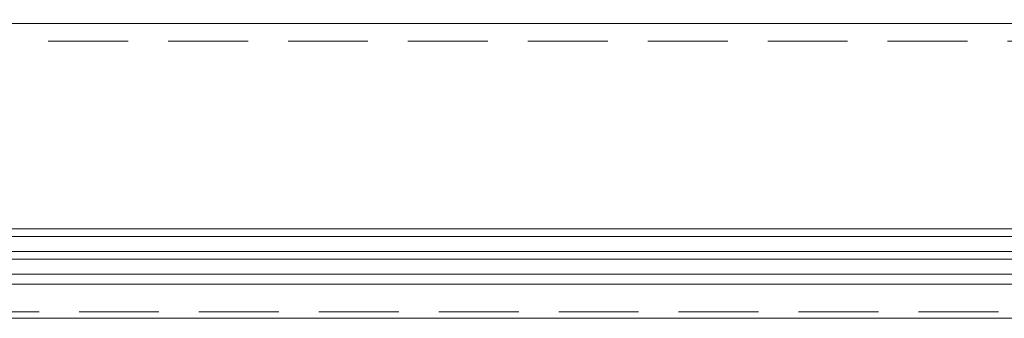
# Model space of a CAD drawing. Header units: millimetres. Extents: x 144573 to 336993, y 74252 to 247042.
# Tile 100 of 256: x 154136 to 154918, y 174615 to 174852. Entities that reach past the tile are written whole.
import ezdxf

# ---------------------------------------------------------------- set-up
doc = ezdxf.new("R2010")
doc.units = ezdxf.units.MM
doc.linetypes.add('ČÁRKOVANÁ', pattern=[19.05, 12.7, -6.35])
doc.layers.add('FASÁDA DETAILNÍ', color=255, linetype='Continuous', lineweight=0)

msp = doc.modelspace()

# ---------------------------------------------------------------- linework, layer by layer
at = {"layer": 'FASÁDA DETAILNÍ'}
for p, q in [((156604.98, 174849.259), (153967.98, 174849.259)), ((158151.479, 174686.259), (152900.48, 174686.259)), ((152900.48, 174680.259), (158164.518, 174680.259)), ((158164.518, 174668.259), (152900.48, 174668.259)), ((152900.48, 174662.259), (158164.518, 174662.259)), ((158164.518, 174650.259), (152900.48, 174650.259)), ((152900.48, 174642.259), (158151.48, 174642.259))]:
    msp.add_line(p, q, dxfattribs=at)
msp.add_lwpolyline([(173301.48, 174615.259), (146721.48, 174615.259), (146721.48, 198295.259), (173301.48, 198295.259)], close=True, dxfattribs=at)
at = {"layer": 'FASÁDA DETAILNÍ', "linetype": 'ČÁRKOVANÁ', "ltscale": 5}
for points in [[(173296.48, 174620.259), (146726.48, 174620.259), (146726.48, 198290.259), (173296.48, 198290.259)], [(173081.48, 174835.259), (146941.48, 174835.259), (146941.48, 198075.259), (173081.48, 198075.259)]]:
    msp.add_lwpolyline(points, close=True, dxfattribs=at)

doc.saveas('drawing.dxf')
